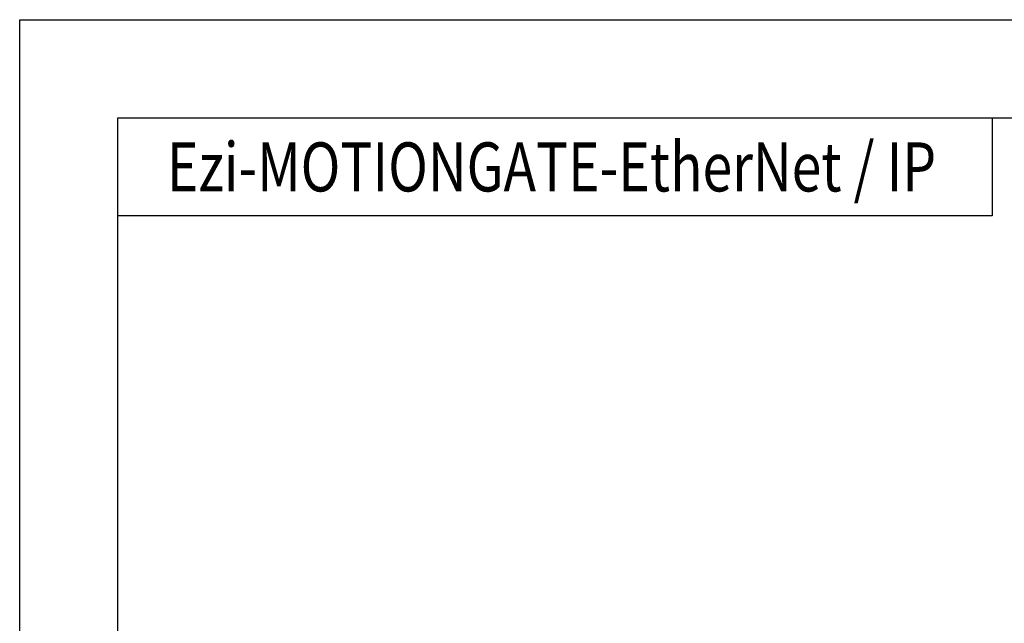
# Model space of a CAD drawing. Header units: millimetres. Extents: x 0 to 594, y 0 to 420.
# Tile 4 of 12: x 0 to 201, y 297 to 420. Entities that reach past the tile are written whole.
import ezdxf

# ---------------------------------------------------------------- set-up
doc = ezdxf.new("R2010")
doc.units = ezdxf.units.MM
doc.styles.add('H', font='txt')

msp = doc.modelspace()

# ---------------------------------------------------------------- linework, layer by layer
for p, q in [((198.1642, 400), (198.1642, 380)), ((198.1642, 380), (20, 380))]:
    msp.add_line(p, q)
at = {"color": 6}
msp.add_lwpolyline([(0, 420), (594, 420), (594, 0), (0, 0)], close=True, dxfattribs=at)
at = {"color": 4}
msp.add_lwpolyline([(20, 400), (574, 400), (574, 20), (20, 20)], close=True, dxfattribs=at)

# ---------------------------------------------------------------- texts
at = {"insert": (30, 390), "char_height": 10, "attachment_point": 4, "style": 'H'}
msp.add_mtext_dynamic_manual_height_columns('{\\fArial|b0|i0|c0|p34;\\W0.8;Ezi-MOTIONGATE-EtherNet / IP}', width=212.060669, gutter_width=12.5, heights=[0], dxfattribs=at)

doc.saveas('drawing.dxf')
